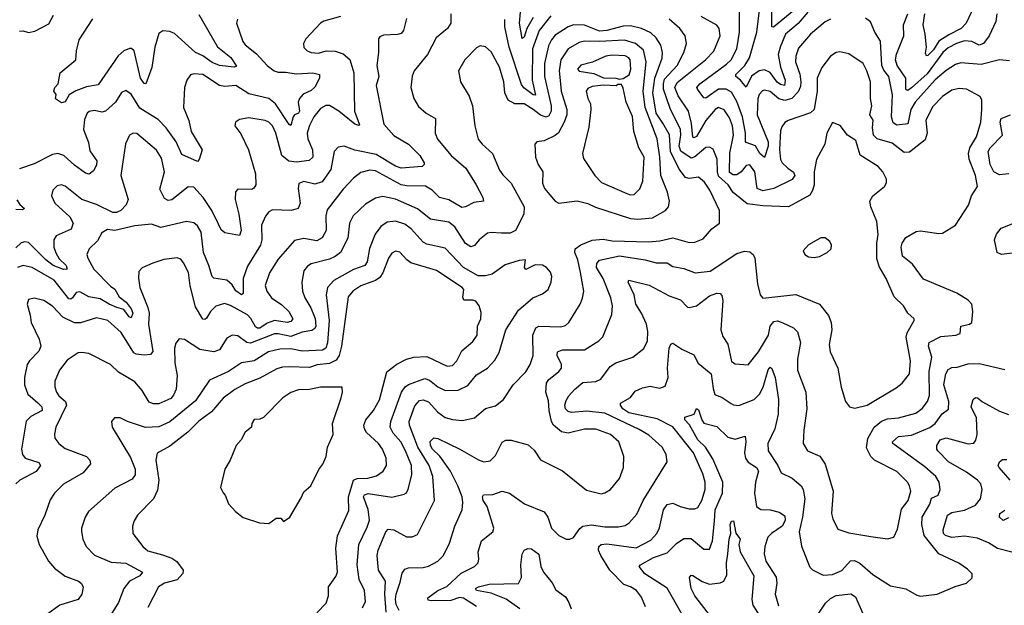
# Model space of a CAD drawing. Extents: x 1933546 to 2138868, y 524910 to 667279.
# Tile 243 of 256: x 2006787 to 2012151, y 626994 to 630184. Entities that reach past the tile are written whole.
import ezdxf

# ---------------------------------------------------------------- set-up
doc = ezdxf.new("R2010")
doc.units = 0

msp = doc.modelspace()

# ---------------------------------------------------------------- linework, layer by layer
at = {"layer": '0CON10XD'}
for points in [[(2011081.3, 630225), (2011027.7, 630162.3), (2010959.5, 630105), (2010929.3, 630035), (2010919.2, 629995), (2010931.8, 629925), (2010957, 629855), (2010953.9, 629826.1), (2010931.6, 629831.6), (2010914, 629844), (2010875.5, 629895.5), (2010845, 629911.5), (2010815, 629904.5), (2010774.2, 629875.8), (2010745, 629815.7), (2010714, 629854), (2010688.2, 629875), (2010688.9, 629885), (2010738.1, 629935), (2010763.2, 629976.8), (2010803.5, 630115), (2010817.4, 630235)], [(2011056, 630275), (2010893.6, 630143.6), (2010885.7, 630145.7), (2010884.2, 630154.2), (2010884.5, 630235)], [(2009135.9, 630215.9), (2009136, 630164), (2009118.1, 630135), (2009055.5, 630085), (2009008.5, 629995), (2008935.7, 629905), (2008924.5, 629875.5), (2008917.8, 629815), (2008933.5, 629755), (2008960.6, 629710.6), (2009000.8, 629675), (2009051.9, 629645), (2009050.9, 629565), (2009063.3, 629533.3), (2009137.9, 629445), (2009217.3, 629375), (2009273.1, 629285), (2009310, 629215), (2009313.9, 629196.1), (2009261.1, 629188.9), (2009215, 629164.4), (2009195, 629160.9), (2009125, 629202.5), (2009074.4, 629215), (2009033.8, 629255), (2008997.8, 629277.8), (2008895, 629278.8), (2008865, 629285.2), (2008725, 629361.3), (2008695, 629364.5), (2008645, 629351.9), (2008605, 629321.1), (2008549.5, 629260.5), (2008461.3, 629148.7), (2008454.2, 629115), (2008455.9, 629035), (2008435, 628995.6), (2008405, 628979.2), (2008335, 628992), (2008285, 628980.9), (2008195, 628878.6), (2008147.5, 628805), (2008124.6, 628735.4), (2008132.9, 628705), (2008159, 628669), (2008215, 628630), (2008253.6, 628593.6), (2008274.6, 628555), (2008265, 628539.4), (2008245, 628534.8), (2008175, 628544.8), (2008135, 628531.4), (2008095, 628504.3), (2008082.8, 628502.8), (2008070.8, 628510.8), (2008046.9, 628556.9), (2008027.2, 628577.2), (2007935, 628627.5), (2007902.1, 628637.9), (2007855, 628623.9), (2007827.3, 628595), (2007805, 628558.6), (2007795, 628550.6), (2007785, 628552.9), (2007745, 628620), (2007716.2, 628733.8), (2007706.1, 628806.1), (2007680.2, 628860.2), (2007665, 628878.6), (2007645, 628887.5), (2007572.8, 628877.2), (2007511.7, 628858.3), (2007455, 628832.5), (2007436.8, 628813.2), (2007433.4, 628776.6), (2007440.9, 628725), (2007485.6, 628615.6), (2007491.7, 628585), (2007488.4, 628525), (2007512.8, 628377.2), (2007499.1, 628360.9), (2007465, 628357.5), (2007422.1, 628362.1), (2007409.3, 628369.3), (2007339.5, 628479.5), (2007267.1, 628545), (2007205, 628559.6), (2007117.4, 628532.6), (2007085, 628533.2), (2007022.8, 628562.8), (2006965, 628622.7), (2006917.5, 628655), (2006865, 628667.8), (2006835, 628659.2), (2006826.9, 628635), (2006844.5, 628575), (2006848.5, 628535), (2006893, 628443), (2006901.9, 628405), (2006891.3, 628378.7), (2006840, 628325), (2006828.2, 628305), (2006813.2, 628235), (2006813.2, 628195), (2006831.6, 628145), (2006885, 628096.1), (2006906.7, 628075), (2006910, 628055), (2006847.1, 628022.9), (2006822.1, 627997.9), (2006796.7, 627845), (2006802.9, 627815), (2006816.2, 627796.2), (2006892, 627772), (2006901.1, 627755), (2006877.4, 627722.6), (2006787.3, 627675), (2006765.3, 627655)], [(2008895, 630189.4), (2008877.5, 630125), (2008865, 630109.4), (2008845, 630102.3), (2008769.8, 630100.2), (2008749.4, 630090.6), (2008741.1, 630078.9), (2008742.2, 630005), (2008732.1, 629935), (2008743.1, 629875), (2008729.2, 629825), (2008771.5, 629615), (2008825, 629553.8), (2008905, 629505.6), (2008966.4, 629445), (2008990, 629405), (2008990.8, 629395), (2008978.8, 629385), (2008865, 629374.7), (2008835, 629386.5), (2008729.1, 629449.1), (2008613, 629473), (2008555, 629494.1), (2008521.2, 629488.8), (2008501.1, 629465), (2008482.1, 629367.9), (2008435, 629300.9), (2008395, 629287.9), (2008335, 629302.5), (2008308.2, 629291.8), (2008304.6, 629265), (2008315.5, 629184.5), (2008304.4, 629155.6), (2008265.4, 629144.6), (2008165, 629147.3), (2008145, 629136.9), (2008126.3, 629113.7), (2008104.2, 629065), (2008105.3, 628984.7), (2008099.7, 628955), (2008028.2, 628841.8), (2008005.3, 628775), (2008005, 628693.3), (2007995, 628685.6), (2007965, 628706.2), (2007945, 628738.9), (2007915, 628765.9), (2007845, 628776.7), (2007835, 628784.3), (2007818, 628845), (2007787.4, 628915), (2007776.2, 629026.2), (2007755, 629060.6), (2007735, 629077.5), (2007695, 629085.4), (2007555, 629051.8), (2007505, 629070.9), (2007415, 629060.5), (2007305, 629035.6), (2007265, 629041.4), (2007235, 629023.8), (2007211.1, 628978.9), (2007165.8, 628935), (2007152.9, 628905), (2007157.5, 628885), (2007190.5, 628825), (2007281.9, 628731.9), (2007305, 628715.5), (2007328.2, 628675), (2007366.7, 628645), (2007395, 628608.9), (2007402.7, 628585), (2007395, 628560.4), (2007382.9, 628565), (2007354.8, 628604.8), (2007316.9, 628616.9), (2007275, 628633.8), (2007225, 628664.1), (2007163.6, 628673.6), (2007115, 628700.9), (2007095, 628698.5), (2007075, 628668.9), (2007065, 628662.1), (2007055, 628663.8), (2006973.9, 628765), (2006855, 628834.7), (2006805, 628844.1), (2006775, 628834.7)], [(2006785, 630121.4), (2006805, 630123.1), (2006835, 630113.3), (2006869.3, 630120.7), (2006945, 630160.8), (2006971.3, 630208.7)], [(2007973.2, 630186.8), (2007967.5, 630165), (2008003.3, 630065), (2008015, 630047.1), (2008077.9, 629997.9), (2008135, 629933.8), (2008172.5, 629905), (2008195, 629897.8), (2008235, 629898.8), (2008295, 629888.7), (2008384.7, 629894.7), (2008420.8, 629885), (2008420.3, 629865), (2008395, 629816.8), (2008375, 629798), (2008331.7, 629778.3), (2008310.6, 629755), (2008303.3, 629735), (2008311.8, 629685), (2008306.4, 629675), (2008284.7, 629665.3), (2008277.1, 629655), (2008265, 629607.5), (2008255, 629613.5), (2008180.6, 629725), (2008145, 629754.8), (2008035, 629780), (2007965, 629825.7), (2007905, 629820.5), (2007875.9, 629825.9), (2007785, 629884.6), (2007735, 629888.6), (2007717.3, 629882.7), (2007697.1, 629855), (2007684.3, 629815), (2007679.6, 629705), (2007709.1, 629635), (2007721.3, 629575), (2007780.6, 629475), (2007765, 629422.5), (2007755, 629412), (2007670.2, 629450.2), (2007638.9, 629518.9), (2007584.7, 629595), (2007540.8, 629640.8), (2007484.3, 629674.3), (2007441.7, 629701.7), (2007395, 629778.1), (2007365, 629798.6), (2007342, 629788), (2007308.5, 629735), (2007255, 629685.4), (2007235, 629680.4), (2007195, 629689.5), (2007165, 629684.3), (2007154.4, 629675), (2007140.4, 629639.6), (2007135.4, 629585), (2007162.3, 629515), (2007169.7, 629469.7), (2007207.9, 629415), (2007205, 629391.2), (2007189.5, 629360.5), (2007165, 629342.9), (2007145, 629347.8), (2007085, 629390.7), (2007027.5, 629445), (2006994.7, 629455.3), (2006965, 629450.3), (2006865, 629398.4), (2006785, 629371.3)], [(2007629.4, 630109.4), (2007605, 630120.4), (2007566.7, 630123.3), (2007545, 630108.6), (2007522.9, 630035), (2007506, 629924), (2007475, 629834), (2007465, 629835.8), (2007444.7, 629865), (2007410, 630015), (2007396.9, 630026.9), (2007385, 630027.1), (2007355, 630014.7), (2007323, 629987), (2007215, 629829.4), (2007151.2, 629818.8), (2007093.3, 629796.7), (2007056, 629775), (2007035, 629735.8), (2007015, 629731.4), (2006982.7, 629752.7), (2006986.2, 629776.2), (2006972.5, 629795), (2006977.5, 629815), (2006995.8, 629834.2), (2007008, 629895), (2007092, 629965), (2007096, 630015), (2007111.4, 630075), (2007185, 630189.2)], [(2007762.7, 630212.7), (2007865, 630035.6), (2007937.1, 629977.1), (2007968.9, 629931.1), (2007955, 629924.7), (2007875, 629934.1), (2007835, 629951.5), (2007785, 629987.3), (2007744.1, 630005), (2007629.4, 630109.4)], [(2008535, 630201.8), (2008444, 630176), (2008425.5, 630164.5), (2008345, 630080), (2008333.6, 630053.6), (2008335, 630032.5), (2008353.3, 630015), (2008375, 630006), (2008415, 630001.9), (2008456.2, 630013.8), (2008505, 630013.2), (2008548.4, 629998.4), (2008585, 629967.1), (2008607.8, 629895), (2008611.8, 629685), (2008638.6, 629611.4), (2008635, 629606.7), (2008612.5, 629615), (2008525, 629685.5), (2008475, 629716.9), (2008455, 629715.6), (2008425, 629699.2), (2008389.2, 629655), (2008365, 629606.9), (2008353.4, 629565), (2008357, 629535), (2008381.6, 629475), (2008383.1, 629435), (2008364, 629416), (2008295, 629408.5), (2008253.6, 629413.6), (2008214.5, 629444.5), (2008182.9, 629565), (2008164.6, 629605), (2008145, 629626.5), (2008125, 629635.6), (2008035, 629650), (2007985, 629640.8), (2007962, 629625), (2007959.2, 629605), (2007992, 629562), (2008033.3, 629475), (2008070.8, 629345), (2008072.9, 629285), (2008063.4, 629266.6), (2008051.3, 629258.7), (2007975, 629260), (2007962.9, 629247.1), (2007960, 629205), (2007980.4, 629125), (2007994.3, 629035.7), (2007985, 629008.8), (2007905, 629022.9), (2007885, 629039.2), (2007869.5, 629070.5)], [(2008855, 626966.7), (2008838.8, 626998.8), (2008834, 627025), (2008837.3, 627055), (2008860.5, 627119.5), (2008870.5, 627169.5), (2008885, 627190.8), (2008905, 627198.9), (2008985, 627200.8), (2009015, 627207.1), (2009065.3, 627234.7), (2009096.5, 627265), (2009128.2, 627331.8), (2009157.9, 627425), (2009197.5, 627515), (2009201.2, 627555), (2009196.8, 627585), (2009173.6, 627645), (2009133.5, 627725), (2009075.9, 627805.9), (2009036.7, 627845), (2009025.9, 627865), (2009023.4, 627886.6), (2009043.5, 627906.5), (2009065, 627902.7), (2009185, 627845.5), (2009285.9, 627785.9), (2009315, 627775.5), (2009349.8, 627780.2), (2009379.3, 627810.7), (2009415, 627882.9), (2009435, 627894.3), (2009465, 627894.3), (2009557.6, 627867.6), (2009589.3, 627839.3), (2009625, 627786.2), (2009745, 627725.8), (2009875, 627621.4), (2009955, 627602), (2009975, 627606), (2010006, 627625), (2010054.3, 627685), (2010076.7, 627745), (2010078.5, 627805), (2010051.5, 627885), (2010006, 627925), (2009925, 627953.8), (2009865, 627953.9), (2009775, 627931.5), (2009738.4, 627938.4), (2009695.7, 627975.7), (2009684.8, 627994.8), (2009671.2, 628055), (2009668.6, 628108.6), (2009652.9, 628155), (2009656.7, 628205), (2009667.9, 628222.1), (2009725, 628267.1), (2009739.2, 628285), (2009738.9, 628305), (2009715.4, 628355), (2009716.9, 628375), (2009743.6, 628386.4), (2009865, 628386.5), (2009942, 628435), (2009963.4, 628456.6), (2010012.7, 628577.3), (2010016.7, 628625), (2010008.3, 628668.3), (2009965.8, 628775), (2009929.1, 628835), (2009930.8, 628855), (2009945, 628874.4), (2010055, 628896.9), (2010195, 628875.8), (2010255, 628859.5), (2010315, 628858.8), (2010345, 628840), (2010405, 628828.7), (2010466.7, 628805), (2010549.2, 628815), (2010695, 628911.1), (2010735, 628923.9), (2010765, 628919.1), (2010783.5, 628905), (2010792.7, 628885), (2010806.2, 628745), (2010821.9, 628685), (2010835, 628667.5), (2011015, 628687.9), (2011145, 628634.4), (2011192.9, 628572.9), (2011207.8, 628535), (2011212.5, 628495), (2011196.9, 628415), (2011202.7, 628375), (2011244, 628285), (2011262.4, 628182.4), (2011286.9, 628105), (2011307.5, 628075), (2011337.5, 628067.5), (2011405, 628084.5), (2011562.1, 628177.9), (2011595, 628204.2), (2011635.3, 628255), (2011640.8, 628325), (2011616.9, 628455), (2011621.7, 628478.3), (2011660, 628545), (2011660, 628555), (2011625.8, 628585), (2011602.5, 628625), (2011551.8, 628675), (2011508.2, 628775), (2011469.4, 628839.4), (2011456.4, 628883.6), (2011456.1, 628966.1), (2011463.8, 629013.8), (2011457.1, 629085), (2011424.2, 629165), (2011418.8, 629195), (2011435, 629223.8), (2011498.8, 629275), (2011508.8, 629295), (2011510, 629315), (2011490, 629355), (2011465, 629384.5), (2011365.9, 629445.9), (2011343.1, 629525), (2011296.2, 629555), (2011257.3, 629607.3), (2011215, 629623.8), (2011184.6, 629565), (2011174.4, 629505), (2011128, 629422), (2011115.5, 629355), (2011114.7, 629285), (2011106.8, 629253.2), (2011091.6, 629228.4), (2010975, 629165.4), (2010835, 629170.3), (2010751.2, 629181.2), (2010675, 629243.2), (2010647.3, 629285), (2010595, 629332.4), (2010588, 629355), (2010586.5, 629425), (2010565, 629478.6), (2010545, 629488.9), (2010525, 629488.5), (2010465, 629437.1), (2010445, 629430.3), (2010388.1, 629468.1), (2010380.1, 629495), (2010389.1, 629555), (2010386.6, 629586.6), (2010331, 629701), (2010295, 629806.2), (2010294, 629835), (2010300.8, 629859.2), (2010369.5, 629935), (2010405.5, 630005.5), (2010419.2, 630055), (2010412.3, 630095), (2010383.8, 630135), (2010325, 630186)], [(2009680.9, 630205), (2009617.5, 630125), (2009581.3, 630025), (2009579, 629855), (2009597.4, 629772.6), (2009585, 629774.8), (2009532.7, 629812.7), (2009520.6, 629830.6), (2009453.7, 630035), (2009429.8, 630145), (2009429.5, 630185)], [(2009583.7, 630195), (2009550.7, 630135), (2009535, 630089.2), (2009525, 630081.2), (2009509.4, 630165), (2009514.8, 630225)], [(2011425, 627369.1), (2011515, 627355.8), (2011548.8, 627365), (2011570.2, 627409.8), (2011591.3, 627518.7), (2011627.5, 627565), (2011641.5, 627615), (2011635.5, 627645), (2011623.3, 627665), (2011565, 627722.2), (2011445, 627785.3), (2011425, 627803.9), (2011401.4, 627851.4), (2011407, 627903), (2011442.7, 627965), (2011482.6, 627997.4), (2011515, 628009.2), (2011575, 628014.8), (2011668.6, 628041.4), (2011704.3, 628065.7), (2011733.4, 628105), (2011743.2, 628136.8), (2011742.2, 628267.8), (2011756.9, 628345), (2011738.5, 628405), (2011741.5, 628425), (2011805, 628458.1), (2011886.7, 628465), (2011911.2, 628475), (2011913.8, 628515), (2011962.5, 628525), (2011974, 628535), (2011980, 628595), (2011973.8, 628635), (2011955, 628656), (2011892, 628695), (2011710.6, 628770.6), (2011651.5, 628851.5), (2011596.9, 628895), (2011589.5, 628945), (2011595, 628966.2), (2011615, 628997.5), (2011670.3, 629029.7), (2011695, 629034.3), (2011795, 629019.6), (2011815, 629021.5), (2011886.2, 629065), (2011955.5, 629174.5), (2011972, 629225), (2012005.8, 629275), (2011994.3, 629335.7), (2011959.7, 629425), (2011957.1, 629455), (2011963.4, 629485), (2011999.3, 629545), (2012014.8, 629595.2), (2012023.4, 629625), (2012029.6, 629695), (2012029.2, 629745), (2012020, 629765), (2011945, 629806.1), (2011905, 629809.6), (2011865, 629800.3), (2011815, 629766.2), (2011760.3, 629709.7), (2011724.7, 629635), (2011731.9, 629565), (2011721, 629529), (2011635, 629462.7), (2011605, 629461.3), (2011540.5, 629510.5), (2011458.9, 629535), (2011439.3, 629555), (2011432.5, 629595), (2011436.4, 629636.4), (2011418.5, 629665), (2011430, 629715), (2011421.5, 629755), (2011422.7, 629845), (2011403.3, 629905), (2011382.2, 629945), (2011305, 629998.1), (2011255, 630009.4), (2011234.6, 630005.4), (2011205, 629984.3), (2011157.4, 629922.6), (2011132.5, 629865), (2011130.9, 629795), (2011114.6, 629695), (2011095, 629677.3), (2010973.8, 629635), (2010955, 629624), (2010939.1, 629600.9), (2010932.4, 629577.6), (2010927.3, 629477.3), (2010932.1, 629422.1), (2010940.9, 629405), (2010971.8, 629375), (2011003.7, 629353.7), (2011010.6, 629335), (2010996, 629314), (2010895, 629264.6), (2010835, 629251.3), (2010804.3, 629264.3), (2010791.7, 629355), (2010765, 629393.3), (2010745, 629390), (2010718.2, 629355), (2010695, 629338.5), (2010675, 629339.4), (2010655, 629350.9), (2010656.4, 629456.4), (2010675.2, 629555), (2010671.3, 629605), (2010655, 629648.5), (2010625, 629692.1), (2010595, 629705.3), (2010575.2, 629694.8), (2010525, 629635.3), (2010475, 629546.9), (2010460.1, 629540.1), (2010454.5, 629544.5), (2010447.8, 629617.8), (2010431.1, 629685), (2010375, 629769.2), (2010356.6, 629815), (2010368.6, 629841.4), (2010523.1, 629965), (2010568.5, 630011.5), (2010603.2, 630095), (2010598.5, 630135), (2010584.7, 630154.7), (2010500.6, 630200.6)], [(2011205, 630186), (2011175, 630171.5), (2011095.4, 630105), (2011030.6, 630029.4), (2011014.8, 629985.2), (2011014.2, 629955), (2011036.9, 629886.9), (2011042.5, 629845), (2011040.3, 629819.7), (2011028.6, 629791.4), (2010993.8, 629755), (2010955, 629743.2), (2010923, 629753), (2010875, 629793.5), (2010845, 629800.4), (2010833.1, 629796.9), (2010815, 629775.6), (2010808.1, 629751.9), (2010804.4, 629665), (2010865, 629518.6), (2010864, 629495), (2010845, 629432.9), (2010819.1, 629455), (2010796.6, 629496.6), (2010745, 629514.6), (2010741.1, 629521.1), (2010741.9, 629565), (2010725, 629655.5), (2010695, 629738.8), (2010665, 629789.1), (2010635.1, 629805.1), (2010595, 629805.1), (2010525, 629755.9), (2010515, 629758.2), (2010479.1, 629805), (2010476.9, 629815), (2010492.2, 629835), (2010638.7, 629941.3), (2010663.2, 629965), (2010694.2, 630025), (2010709.5, 630115), (2010708, 630225)], [(2012179.8, 629959.8), (2012125, 629965.4), (2012025, 629939.1), (2011915, 629949.6), (2011885, 629939.6), (2011835, 629906.6), (2011775, 629855.7), (2011666.2, 629735), (2011642.2, 629695), (2011625, 629617.1), (2011565, 629609.6), (2011545, 629621.4), (2011535.9, 629655), (2011541.9, 629775), (2011522.3, 629875), (2011495, 629909.7), (2011484.8, 629935), (2011477.6, 630067.6), (2011446.6, 630116.6), (2011421.9, 630171.9), (2011395, 630191.8)], [(2011645, 629811.9), (2011625, 629797.7), (2011615, 629803.8), (2011615.2, 629865.2), (2011567.3, 629935), (2011557.9, 629965), (2011563.8, 629996.2), (2011604.1, 630095), (2011601.6, 630155), (2011625.4, 630215)], [(2012110.3, 630215), (2012105.3, 630174.7), (2012069.6, 630095), (2012038.7, 630055), (2012015, 630045.7), (2011975, 630065.8), (2011935, 630068), (2011890.4, 630055), (2011845, 630030.6), (2011817.2, 630005), (2011731.8, 629888.2), (2011645, 629811.9)], [(2011972.6, 630227.4), (2011943.5, 630165), (2011916.2, 630135), (2011848.4, 630101.6), (2011795, 630066.8), (2011765, 630018.9), (2011735, 629988.2), (2011727.5, 629987.5), (2011722.3, 630002.3), (2011727.3, 630035), (2011720, 630105), (2011709, 630155), (2011717.5, 630215)], [(2008783.1, 626956.9), (2008775.8, 627054.2), (2008780.3, 627125), (2008741.7, 627185), (2008734.8, 627265), (2008739.5, 627295), (2008781.1, 627395), (2008795, 627409.4), (2008825, 627404.6), (2008895, 627367.9), (2008925, 627366.7), (2008955, 627380), (2009047.5, 627565), (2009038.6, 627695), (2009017, 627755), (2008956.3, 627855), (2008940.5, 627899.5), (2008910.3, 627975), (2008909.5, 627995), (2008939.5, 628080.5), (2008965, 628108.8), (2008985, 628113.2), (2009013.3, 628103.3), (2009065, 628046.9), (2009105, 628017.7), (2009145, 628006.2), (2009198.5, 628001.5), (2009265, 628015.7), (2009324.6, 628065.4), (2009378.8, 628081.2), (2009422.9, 628115), (2009475, 628195.8), (2009545, 628266), (2009567.8, 628305), (2009583.6, 628355), (2009583.2, 628465), (2009599.1, 628505), (2009615, 628515.4), (2009735, 628511.5), (2009761.2, 628518.8), (2009779.4, 628535), (2009840.6, 628635), (2009853.7, 628666.3), (2009859.6, 628705), (2009842.4, 628807.6), (2009828.1, 628875), (2009811.7, 628915), (2009813.4, 628935), (2009845, 628958.1), (2009905, 628982.2), (2009965, 628988.2), (2010015, 628980), (2010215, 628974.2), (2010275, 628978.8), (2010345, 628995.3), (2010435, 628971.1), (2010465, 628971.9), (2010510.5, 628989.5), (2010558.8, 629045), (2010600, 629075), (2010599.5, 629145), (2010546.7, 629255), (2010518.8, 629298.8), (2010485, 629325.5), (2010435, 629319.1), (2010415.2, 629325.2), (2010379.7, 629369.7), (2010333.2, 629465), (2010327, 629557), (2010290.3, 629620.3), (2010255, 629675.4), (2010236.5, 629785), (2010247.1, 629865), (2010287.9, 629975), (2010288.8, 630005), (2010280.6, 630045), (2010254.4, 630084.4), (2010225, 630111.6), (2010175, 630136.2), (2010115, 630151), (2010075, 630148.9), (2009985, 630125.5), (2009945, 630121.9), (2009865, 630154.1), (2009805, 630155.2), (2009774.4, 630145.6), (2009705, 630098.8), (2009684.2, 630075), (2009668.9, 630041.1), (2009646, 629945), (2009647.1, 629875), (2009682.4, 629715), (2009682.6, 629685), (2009669.6, 629660.4), (2009655, 629653.1), (2009624.4, 629664.4), (2009585.3, 629695.3), (2009535, 629725.3), (2009485, 629725.3), (2009448.8, 629745), (2009430.7, 629785), (2009425.4, 629845), (2009400.4, 629925), (2009355, 630008), (2009325, 630036.7), (2009295, 630041.2), (2009275, 630030), (2009212.9, 629965), (2009177.1, 629905), (2009188.8, 629845), (2009235, 629766.7), (2009254.2, 629715), (2009267.1, 629605), (2009285, 629533.8), (2009305.7, 629505), (2009362.9, 629455), (2009400.6, 629365), (2009418.3, 629338.3), (2009465, 629293.5), (2009534.6, 629165), (2009532.7, 629125), (2009487.8, 629035), (2009458.7, 629021.3), (2009411.7, 629021.7), (2009355, 629025.3), (2009335, 629020.4), (2009290.9, 628985), (2009265, 628953.5), (2009245, 628947.1), (2009215, 628965.4), (2009157.6, 629055), (2009125, 629080.8), (2009025, 629098.2), (2008955, 629153.1), (2008835, 629206.7), (2008765, 629220.4), (2008725, 629211.5), (2008670.3, 629179.7), (2008603.5, 629115), (2008583.1, 629075), (2008575.3, 628994.7), (2008535, 628916.2), (2008506.4, 628893.6), (2008475, 628878.8), (2008375.3, 628854.7), (2008355, 628842.2), (2008334.7, 628815.3), (2008323.9, 628755), (2008327.3, 628705), (2008339.5, 628669.5), (2008373.9, 628613.9), (2008396.7, 628556.7), (2008400.9, 628515), (2008395, 628501.5), (2008378.7, 628491.3), (2008325, 628481.7), (2008265, 628457.9), (2008195, 628473.6), (2008175, 628472.2), (2008045, 628421.7), (2008025, 628426.5), (2007975, 628462.5), (2007944.5, 628465.5), (2007915, 628450), (2007875, 628385.6), (2007845, 628375.4), (2007767.8, 628387.8), (2007685, 628442.5), (2007655, 628446), (2007637.4, 628422.6), (2007630.4, 628395), (2007632.5, 628315), (2007644.6, 628245), (2007639.3, 628170.7), (2007625, 628138.5), (2007609.5, 628120.5), (2007545, 628091.1), (2007515, 628091.6), (2007491.4, 628101.4), (2007455, 628164.4), (2007415, 628212.2), (2007324.7, 628264.7), (2007282, 628305), (2007163.8, 628365), (2007125, 628371.9), (2007105, 628368.6), (2007045, 628330), (2007003.3, 628275), (2006978.5, 628215), (2006978.8, 628185), (2006987.7, 628155), (2007000, 628135), (2007036.1, 628105), (2007042.2, 628085), (2006983.3, 627965), (2006975.8, 627925.8), (2006978, 627905), (2006999.2, 627875), (2007035, 627849.1), (2007151.4, 627805), (2007169.4, 627785), (2007172.9, 627765), (2007131.9, 627715), (2007025.9, 627654.1), (2006975.6, 627605), (2006952.2, 627567.8), (2006924.4, 627485), (2006885.6, 627405), (2006880.9, 627370.9), (2006892.9, 627325), (2006944.5, 627235), (2006976.5, 627196.5), (2007035, 627153.6), (2007108, 627125), (2007123, 627113), (2007132.3, 627092.3), (2007125.6, 627055), (2007105.8, 627025), (2007005, 626995.6), (2006934.2, 626945)], [(2010155, 629097), (2010235, 629104.1), (2010305.7, 629145), (2010321.4, 629165), (2010328.1, 629195), (2010317.1, 629245), (2010280, 629335), (2010274.8, 629435), (2010260.4, 629535), (2010193.8, 629705), (2010184.1, 629795), (2010200.8, 629955), (2010185, 630017.7), (2010141.8, 630055), (2010082.9, 630072.9), (2009945, 630064.5), (2009865, 630066.6), (2009835, 630060), (2009775, 630024.6), (2009734.8, 629965), (2009725.7, 629905), (2009733, 629835), (2009737.7, 629795), (2009768.4, 629695), (2009767.7, 629665), (2009753.6, 629625), (2009721.7, 629568.3), (2009705, 629552.2), (2009645, 629523.3), (2009605, 629519.2), (2009593.1, 629505), (2009597.3, 629435), (2009611.5, 629395), (2009636.7, 629355), (2009635.8, 629294.2), (2009645.7, 629265), (2009704.5, 629194.5), (2009724.4, 629184.4), (2009825, 629197.1), (2009882.3, 629182.3), (2009923.5, 629163.5), (2010115, 629100.4), (2010155, 629097)], [(2010055, 629860), (2010075, 629863.8), (2010106.6, 629883.4), (2010117, 629915), (2010112.5, 629965), (2010105, 629976.6), (2010085, 629987), (2010015, 629989.8), (2009980, 629985), (2009907.6, 629952.4), (2009845, 629936.5), (2009825.8, 629915), (2009835, 629902.9), (2009915, 629890.5), (2009967, 629867), (2010035, 629865.7), (2010055, 629860)], [(2010115, 629230), (2010135, 629231.1), (2010165, 629262.5), (2010182.1, 629305), (2010188.9, 629435), (2010160.4, 629485), (2010133.3, 629575), (2010125, 629656), (2010091.9, 629735), (2010075, 629810), (2010065, 629830), (2010045, 629830), (2010036.7, 629823.3), (2009965, 629826.7), (2009905, 629820.5), (2009881.7, 629808.3), (2009872.7, 629795), (2009881.5, 629755), (2009897.7, 629725), (2009899.2, 629695), (2009888.3, 629598.3), (2009852.9, 629455), (2009858.3, 629428.3), (2009920.6, 629335), (2009956.8, 629296.8), (2010095, 629237.1), (2010115, 629230)], [(2012175.2, 629344.8), (2012125, 629339), (2012094.4, 629355), (2012074.8, 629395), (2012064.1, 629465), (2012074.7, 629485), (2012141.1, 629555), (2012129.2, 629625), (2012134.5, 629645), (2012185, 629665.3)], [(2007869.5, 629070.5), (2007833.2, 629145), (2007787.3, 629215), (2007735, 629271.3), (2007705, 629273.1), (2007615, 629202.5), (2007595, 629199.1), (2007575, 629210.4), (2007550.5, 629260.5), (2007576.2, 629355), (2007559.9, 629429.9), (2007532.9, 629472.9), (2007425, 629564.3), (2007404.5, 629565.5), (2007384.5, 629555.5), (2007362.7, 629507.3), (2007338.2, 629335), (2007378.5, 629205), (2007366.2, 629175), (2007338.1, 629145), (2007315, 629133.4), (2007295, 629133), (2007205, 629178), (2007125.3, 629205.3), (2007035, 629277.1), (2007015, 629284.3), (2006990.3, 629279.7), (2006968, 629255), (2006960.8, 629225), (2006977.5, 629185), (2007059.5, 629109.5), (2007078.5, 629075), (2007067.1, 629042.9), (2006985, 629006.2), (2006972.1, 628985), (2006973.2, 628945), (2006983.4, 628913.4), (2007001.5, 628881.5), (2007039.3, 628845), (2007045.7, 628825), (2007025, 628823.8), (2006969.3, 628845), (2006929, 628875), (2006835, 628969.6), (2006815, 628974.6), (2006795, 628969.1), (2006765, 628942.1)], [(2006772.1, 629202.1), (2006787.2, 629177.2), (2006813.8, 629155), (2006802.5, 629147.5), (2006765, 629149.2)], [(2008655, 626981.2), (2008670.6, 627015), (2008664.7, 627074.7), (2008636.7, 627135), (2008624.7, 627215.3), (2008633.8, 627325), (2008680.1, 627419.9), (2008692.1, 627457.9), (2008686.3, 627516.3), (2008660, 627585), (2008665, 627595.6), (2008685, 627603.8), (2008815, 627583.5), (2008880.9, 627599.1), (2008893.6, 627606.4), (2008903.8, 627626.2), (2008922.5, 627705), (2008921.9, 627755), (2008889.2, 627835), (2008863.8, 627883.8), (2008821.9, 627931.9), (2008805.3, 627965), (2008809.4, 627995), (2008866.4, 628155), (2008886.6, 628183.4), (2008905, 628196.6), (2008995, 628228.9), (2009020.5, 628220.5), (2009065, 628184), (2009105, 628163.9), (2009175, 628166.8), (2009229.1, 628190.9), (2009275, 628249.4), (2009335, 628285.7), (2009375, 628330), (2009398.9, 628371.1), (2009435.3, 628495), (2009505, 628602.5), (2009582, 628668), (2009635, 628691.4), (2009665.8, 628715), (2009682.5, 628755), (2009685.7, 628785), (2009678.7, 628808.7), (2009656.2, 628835), (2009635, 628846.9), (2009595, 628848.9), (2009545, 628822.5), (2009537.5, 628835), (2009542.5, 628875), (2009508.6, 628871.4), (2009431.3, 628848.7), (2009361.5, 628798.5), (2009325, 628789.5), (2009285, 628788.8), (2009205, 628834.1), (2009105, 628940), (2009005, 628961.5), (2008985, 628972.1), (2008919.3, 629045), (2008885, 629070.3), (2008835, 629087.1), (2008789.5, 629080.5), (2008755, 629057.8), (2008723.2, 629015), (2008693.1, 628936.9), (2008679.3, 628865), (2008667.8, 628845), (2008606.2, 628823.8), (2008497.6, 628762.4), (2008464.8, 628725.2), (2008456.3, 628685), (2008472.9, 628545), (2008464.1, 628424.1), (2008455, 628395.6), (2008436.2, 628383.8), (2008325, 628378.8), (2008265, 628390.7), (2008205, 628390.2), (2008142.2, 628375), (2008065, 628325.3), (2007995, 628314.1), (2007925, 628267.6), (2007820.4, 628219.6), (2007745, 628107.1), (2007605, 627993.6), (2007545, 627966.8), (2007472.3, 627962.3), (2007375, 627995.7), (2007335, 628016), (2007302.5, 628015), (2007287.5, 627995), (2007290, 627965), (2007390.1, 627800.1), (2007415.4, 627735), (2007416.5, 627705), (2007399.1, 627680.9), (2007305, 627633.1), (2007162.5, 627505), (2007143.1, 627475), (2007123.3, 627415), (2007123.2, 627396.8), (2007130, 627355), (2007148.6, 627315), (2007195, 627267.8), (2007285, 627230), (2007365, 627223.9), (2007455.7, 627175), (2007441.1, 627155), (2007385.2, 627124.8), (2007354.5, 627085), (2007325, 627009.2), (2007240.8, 626875)], [(2012195, 628912.5), (2012135.8, 628905.8), (2012113.3, 628915), (2012098, 628985), (2012109.2, 629015), (2012135, 629047.5), (2012195, 629071.1)], [(2011115, 628888.6), (2011145, 628894.4), (2011186.7, 628915), (2011208.8, 628935), (2011210, 628955), (2011201.2, 628975), (2011175, 628996.2), (2011152.5, 628995), (2011085, 628958), (2011056.2, 628925), (2011064, 628905), (2011085, 628893.1), (2011115, 628888.6)], [(2008405.9, 626954.1), (2008456.5, 627005), (2008468.9, 627045), (2008468.6, 627095), (2008509.5, 627150.5), (2008519.1, 627175), (2008509.4, 627305), (2008518, 627372), (2008580.4, 627510.4), (2008579.1, 627585), (2008605.1, 627674.9), (2008625, 627684.8), (2008683.4, 627686.6), (2008731, 627699), (2008767.5, 627725), (2008784.5, 627755), (2008783.8, 627795), (2008763.8, 627845), (2008742.1, 627875), (2008676.2, 627935), (2008664.6, 627955), (2008661.8, 627975), (2008672.3, 628005), (2008714, 628055), (2008746.8, 628113.2), (2008787.8, 628265), (2008842.3, 628307.7), (2008895, 628335.4), (2008935, 628346.2), (2009005, 628349.2), (2009115, 628296.9), (2009145, 628301.1), (2009167.8, 628325), (2009195, 628380.6), (2009255, 628430.5), (2009280, 628465), (2009281.8, 628515), (2009299.5, 628555), (2009300.4, 628589.6), (2009290.8, 628625), (2009271.2, 628651.2), (2009255, 628656.8), (2009205.9, 628655.9), (2009201.7, 628671.7), (2009206.4, 628713.6), (2009197.8, 628725), (2009057.9, 628817.9), (2008918.8, 628858.8), (2008895.6, 628875.6), (2008857.9, 628917.9), (2008835, 628922.8), (2008815, 628911.5), (2008796.3, 628885), (2008765.8, 628804.2), (2008749.8, 628780.2), (2008725, 628762.7), (2008645, 628734.8), (2008602.1, 628705), (2008575.8, 628675), (2008540.5, 628405), (2008527, 628355), (2008511.5, 628328.5), (2008475, 628311), (2008406.9, 628303.1), (2008365, 628290), (2008255, 628293.6), (2008218.4, 628291.6), (2008187.7, 628282.3), (2008095, 628230.7), (2008015, 628201.1), (2007959.6, 628170.4), (2007895, 628122.2), (2007832.7, 628047.3), (2007763.1, 627996.9), (2007702.1, 627937.9), (2007605, 627861.2), (2007535, 627822), (2007528.8, 627785), (2007545.3, 627675), (2007538.3, 627621.8), (2007516.5, 627575), (2007428.6, 627485), (2007410, 627455), (2007400.8, 627425), (2007403.9, 627386.1), (2007457.5, 627315), (2007485, 627290), (2007565, 627269.6), (2007615, 627251.4), (2007643.5, 627233.5), (2007677.7, 627185), (2007675, 627168), (2007645, 627133.7), (2007576, 627115), (2007542.5, 627095), (2007485, 626982.5)], [(2009275, 626987.6), (2009205, 627033.9), (2009183.5, 627036.5), (2009135, 627020.7), (2009028.3, 627018.3), (2009013, 627023), (2009010, 627035), (2009065, 627074.6), (2009113.6, 627096.4), (2009191.3, 627168.7), (2009264, 627205), (2009284.3, 627225), (2009288.5, 627245), (2009284.5, 627285), (2009302.2, 627345), (2009364.3, 627395), (2009370, 627415), (2009333.1, 627533.1), (2009311.8, 627565), (2009307.8, 627585), (2009314.5, 627595.5), (2009365, 627597.1), (2009415, 627615.6), (2009455, 627605.7), (2009537.2, 627547.2), (2009643.6, 627503.6), (2009663.6, 627475), (2009685, 627414.2), (2009725, 627374.3), (2009765, 627354.2), (2009785, 627354), (2009805, 627364.2), (2009838.2, 627411.8), (2009855, 627424.7), (2009902.8, 627432.8), (2009975, 627421.6), (2010048.8, 627421.2), (2010085, 627429.1), (2010107.2, 627442.8), (2010149.9, 627490.1), (2010184.5, 627565), (2010314.3, 627775), (2010308.9, 627815), (2010286.9, 627855), (2010215, 627920), (2010161.4, 627951.4), (2009975, 628040.4), (2009875, 628051.2), (2009793.9, 628043.9), (2009775, 628049.6), (2009760.7, 628065), (2009757.8, 628085), (2009765, 628109.2), (2009778.1, 628135), (2009809.8, 628170.2), (2009855, 628207.8), (2009925, 628213.4), (2009953.1, 628225), (2010004.5, 628295), (2010035.7, 628315), (2010128, 628345), (2010187, 628393), (2010207.5, 628435), (2010209.7, 628485), (2010201.6, 628525), (2010174.8, 628585), (2010144, 628635), (2010134.7, 628685), (2010102.2, 628755), (2010105, 628765.8), (2010217.3, 628737.3), (2010325, 628680), (2010387.4, 628657.4), (2010425, 628618.8), (2010435, 628615.8), (2010474, 628625), (2010545, 628679.2), (2010585, 628693.5), (2010603.1, 628693.1), (2010612.2, 628682.2), (2010617.3, 628655), (2010607.5, 628495), (2010617.9, 628457.9), (2010645, 628416.7), (2010665, 628322), (2010685, 628309.4), (2010755, 628304.3), (2010811.5, 628375), (2010866.1, 628465), (2010875.4, 628515), (2010895, 628539.5), (2010915, 628542.9), (2010945, 628533.1), (2011002.5, 628505), (2011024.6, 628484.6), (2011041.2, 628425), (2011025.3, 628335), (2011023.9, 628275), (2011069.7, 628155), (2011075.4, 628065), (2011058.5, 627948.5), (2011055.8, 627875), (2011078.6, 627835), (2011145.8, 627805.8), (2011175, 627763.8), (2011218.8, 627615), (2011210.6, 627495), (2011217.8, 627465), (2011245, 627408.8), (2011305, 627388.1), (2011425, 627369.1)], [(2010196.4, 626985), (2010175, 627039.2), (2010147.3, 627075), (2010115, 627094.6), (2010077.6, 627107.6), (2010002.1, 627185), (2009953.5, 627265), (2009941.2, 627295), (2009941.5, 627315), (2009955, 627325.4), (2009985, 627328.6), (2010145, 627307.1), (2010225, 627348.7), (2010258.5, 627385), (2010273.3, 627416.7), (2010294.1, 627515), (2010315, 627543.5), (2010345, 627550), (2010385, 627532.1), (2010435, 627520), (2010465, 627519.4), (2010482.5, 627527.5), (2010504.2, 627565.8), (2010521.4, 627625), (2010522.1, 627665), (2010509.7, 627709.7), (2010457.6, 627825), (2010345, 627967), (2010259.9, 628009.9), (2010105, 628042.5), (2010072.5, 628065), (2010060, 628085), (2010060.8, 628095), (2010115, 628125.7), (2010140.2, 628159.8), (2010180.7, 628179.3), (2010222, 628188), (2010275, 628176.8), (2010302.9, 628187.1), (2010319.1, 628235), (2010316, 628285), (2010326, 628394), (2010333.9, 628416.1), (2010345, 628421.1), (2010395, 628388.9), (2010459.1, 628359.1), (2010483.1, 628313.1), (2010555, 628254.2), (2010564.7, 628174.7), (2010575, 628143.1), (2010615, 628125.4), (2010663.5, 628093.5)], [(2010663.5, 628093.5), (2010675.4, 628085.4), (2010705, 628082.5), (2010788.2, 628115), (2010816.8, 628145), (2010837.4, 628182.6), (2010865, 628277.5), (2010875, 628290.6), (2010885, 628284), (2010902.2, 628235), (2010921.8, 628115), (2010918.9, 628035), (2010901.7, 627955), (2010862.7, 627875), (2010864.1, 627835), (2010917.1, 627755), (2010935, 627715.7), (2010995.9, 627685.9), (2011044.4, 627645), (2011055.3, 627625.3), (2011063.9, 627575), (2011051.6, 627475), (2011033.5, 627393.5), (2011046.1, 627316.1), (2011092.6, 627202.6), (2011106.8, 627186.8), (2011165, 627158.9), (2011215, 627161.8), (2011265.8, 627184.2), (2011314.1, 627235.9), (2011335, 627238.7), (2011365, 627224.6), (2011435, 627161.2), (2011530.9, 627100.9), (2011614, 627084), (2011675, 627049.5), (2011695, 627044.4), (2011785, 627054.4), (2011883.9, 627096.1), (2011945, 627114.4), (2011975.8, 627144.2), (2011975.9, 627165.9), (2011951.7, 627191.7), (2011904, 627224), (2011795.3, 627275.3), (2011715.2, 627375), (2011702.3, 627435), (2011704.2, 627475), (2011746.4, 627545), (2011755, 627577.9), (2011791.9, 627595), (2011802.1, 627625), (2011796.2, 627665), (2011778.5, 627695), (2011718.2, 627748.2), (2011544.7, 627874.7), (2011542.2, 627885), (2011575, 627913.7), (2011645, 627920.9), (2011745, 627962.5), (2011775.3, 627985), (2011813.2, 628036.8), (2011847.8, 628062.2), (2011849.8, 628105), (2011821.9, 628195), (2011832.8, 628255), (2011845, 628279.2), (2011865, 628289.4), (2011895, 628291.1), (2011955, 628308.8), (2012015, 628311.1), (2012155, 628278.1)], [(2008145, 627440), (2008185, 627468), (2008208.8, 627468.8), (2008225, 627450), (2008258.8, 627475), (2008321.2, 627578.8), (2008335, 627612.5), (2008372.5, 627645), (2008416.4, 627733.6), (2008437.7, 627762.3), (2008456, 627805), (2008464.2, 627855.8), (2008494, 627925), (2008491.1, 627985), (2008538.8, 628125), (2008546.2, 628155), (2008543, 628183), (2008425, 628182.5), (2008365, 628169.2), (2008305, 628167.5), (2008265, 628153.8), (2008220, 628125), (2008115, 628017.5), (2008095, 628007.5), (2008065, 628006.7), (2008052.5, 627985), (2008050, 627965), (2008015, 627937.5), (2007993.8, 627895), (2007965.7, 627865), (2007934.2, 627785), (2007904.5, 627735.5), (2007881.2, 627635), (2007895, 627607.5), (2007906.7, 627595), (2007925, 627547.5), (2007962.5, 627505), (2008005, 627472.5), (2008093.6, 627443.6), (2008145, 627440)], [(2012193, 627283), (2012115, 627304), (2012065, 627334.8), (2012005, 627360.3), (2011935, 627371.6), (2011865, 627364), (2011830.8, 627375), (2011820.5, 627385), (2011818.5, 627405), (2011842.5, 627485), (2011865, 627499.6), (2011935, 627512.7), (2011995, 627538.8), (2012021.8, 627575), (2012031.2, 627625), (2012022.7, 627655), (2012005.5, 627675), (2011945, 627718.6), (2011846.5, 627775), (2011790, 627835), (2011783.1, 627845), (2011783.1, 627865), (2011801.9, 627895), (2011835, 627906.9), (2011955, 627873.6), (2011985, 627877.8), (2011997.1, 627892.9), (2012004.1, 627925), (2012000.7, 628015), (2011970, 628075), (2011981.2, 628115), (2011995, 628126), (2012005, 628123.8), (2012032.4, 628102.4), (2012125, 628050.9), (2012174, 628034)], [(2010395.5, 626945), (2010315, 627087.1), (2010192.2, 627165), (2010162.5, 627205), (2010170, 627215), (2010239.4, 627255), (2010315, 627280.3), (2010365, 627331.5), (2010405, 627358.2), (2010445, 627358.5), (2010515, 627300.5), (2010545, 627300), (2010562.1, 627345), (2010573, 627453), (2010575.9, 627514.1), (2010616.6, 627605), (2010617.4, 627665), (2010562.6, 627792.6), (2010523.5, 627855), (2010482.5, 627895), (2010437, 627977), (2010410, 628005), (2010411.5, 628018.5), (2010462, 628035), (2010475, 628066.7), (2010485, 628058), (2010503.5, 628003.5), (2010515, 627987.1), (2010585, 627968.5), (2010645, 627910), (2010685, 627900), (2010740, 627915), (2010743.4, 627885), (2010736, 627825), (2010740.7, 627795), (2010755, 627773.8), (2010801.5, 627745), (2010811.6, 627725), (2010795.3, 627665), (2010790.6, 627605), (2010801.9, 627531.9), (2010825, 627515.5), (2010876.5, 627513.5), (2010925, 627501.8), (2010955, 627481.2), (2010956.7, 627456.7), (2010941.2, 627425), (2010882.7, 627385), (2010863.3, 627365), (2010846.2, 627315), (2010842.5, 627275), (2010852.7, 627235), (2010908.3, 627148.3), (2010911.6, 627115), (2010902.7, 627055), (2010921.1, 626991.1)], [(2012182.5, 627675), (2012123.3, 627745), (2012118.6, 627755), (2012125, 627776.2), (2012141.7, 627788.3), (2012165, 627788.1)], [(2012175, 627470.5), (2012145, 627456.9), (2012124.5, 627474.5), (2012127.1, 627495), (2012155, 627513.1)], [(2010550.8, 626935), (2010465.6, 627045), (2010445.7, 627085), (2010435.8, 627145), (2010445, 627157.5), (2010455, 627157.1), (2010505, 627123.5), (2010545, 627108.5), (2010603.1, 627116.9), (2010624.1, 627125.9), (2010639.5, 627160.5), (2010637.7, 627225), (2010644.8, 627275.2), (2010652.1, 627355), (2010661.8, 627385), (2010658.5, 627435), (2010665, 627452.5), (2010675.5, 627455), (2010687.8, 627387.8), (2010711.4, 627355), (2010704.5, 627325), (2010712.9, 627285), (2010785.9, 627155), (2010775.3, 627025), (2010781.7, 626995), (2010857.3, 626875)], [(2009512.7, 626975), (2009437.3, 627027.3), (2009355, 627059.5), (2009275, 627074.8), (2009270.9, 627085), (2009285.8, 627095), (2009345, 627110.2), (2009505, 627112.2), (2009520.3, 627145), (2009516.9, 627215), (2009525, 627272.5), (2009535, 627293.8), (2009555.6, 627304.4), (2009575, 627301.1), (2009615, 627273.1), (2009626.9, 627205), (2009641.5, 627175), (2009687.3, 627117.3), (2009708.2, 627078.2), (2009760, 627040), (2009779.2, 627009.2), (2009791.2, 626975)], [(2011105, 626896.7), (2011177.8, 627005), (2011205, 627031.2), (2011235, 627047.1), (2011315, 627056.9), (2011340.4, 627040.4), (2011404.6, 626894.6)]]:
    msp.add_lwpolyline(points, dxfattribs=at)

doc.saveas('drawing.dxf')
